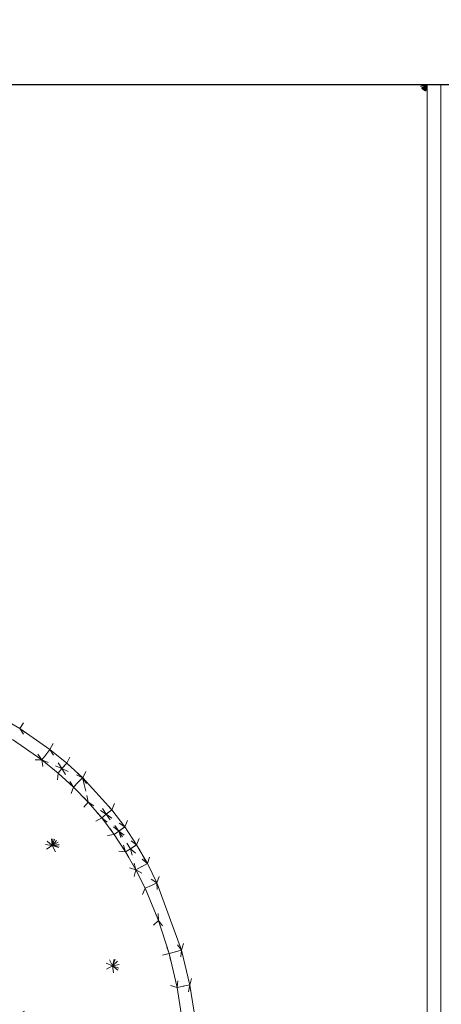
# Model space of a CAD drawing. Header units: millimetres. Extents: x 1700 to 4670, y 990 to 3874.
# Tile 77 of 110: x 3239.43 to 3245.62, y 1844.93 to 1859.36. Entities that reach past the tile are written whole.
import ezdxf

# ---------------------------------------------------------------- set-up
doc = ezdxf.new("R2010")
doc.units = ezdxf.units.MM
doc.linetypes.add('Wipeout_Contour', pattern=[1000, 0, -1000])
for name, color, linetype in [('Nowe_210-A Pomieszczenia', 7, 'Continuous'), ('Nowe_320-W Umeblowanie', 252, 'Continuous'), ('Nowe_420-K Ściany', 7, 'Continuous')]:
    doc.layers.add(name, color=color, linetype=linetype)
doc.layers.add('Nowe_320-W Umeblowanie_Nr_pióra__2', color=252, linetype='Continuous', lineweight=13)
doc.layers.add('Nowe_420-K Ściany_Nr_pióra__27', color=7, linetype='Continuous', lineweight=25)

msp = doc.modelspace()

# ---------------------------------------------------------------- linework, layer by layer
at = {"layer": 'Nowe_210-A Pomieszczenia', "color": 252, "linetype": 'Continuous', "lineweight": 0, "flags": 128}
msp.add_lwpolyline([(3115.786, 1733.407), (3372.286, 1733.407), (3372.286, 1858.407), (3115.786, 1858.407)], close=True, dxfattribs=at)
at = {"layer": 'Nowe_320-W Umeblowanie', "color": 252, "linetype": 'Wipeout_Contour', "lineweight": 0, "ltscale": 46530.846452}
msp.add_line((3238.965, 1849.237), (3239.433, 1848.968), dxfattribs=at)
at = {"layer": 'Nowe_320-W Umeblowanie', "color": 252, "linetype": 'Wipeout_Contour', "lineweight": 0, "ltscale": 46553.29134}
for p, q in [((3239.758, 1848.508), (3239.433, 1848.969)), ((3239.329, 1848.805), (3239.758, 1848.508))]:
    msp.add_line(p, q, dxfattribs=at)
at = {"layer": 'Nowe_320-W Umeblowanie', "color": 252, "linetype": 'Wipeout_Contour', "lineweight": 0, "ltscale": 46541.553211}
msp.add_line((3239.433, 1848.968), (3239.875, 1848.66), dxfattribs=at)
at = {"layer": 'Nowe_320-W Umeblowanie', "color": 252, "linetype": 'Wipeout_Contour', "lineweight": 0, "ltscale": 46558.274736}
for p, q in [((3239.433, 1848.968), (3239.758, 1848.508)), ((3239.875, 1848.66), (3239.433, 1848.968)), ((3239.758, 1848.508), (3239.875, 1848.66))]:
    msp.add_line(p, q, dxfattribs=at)
at = {"layer": 'Nowe_320-W Umeblowanie', "color": 252, "linetype": 'Wipeout_Contour', "lineweight": 0, "ltscale": 46548.278968}
for p, q in [((3239.758, 1848.508), (3239.329, 1848.805)), ((3238.429, 1848.523), (3239.758, 1848.508))]:
    msp.add_line(p, q, dxfattribs=at)
at = {"layer": 'Nowe_320-W Umeblowanie', "color": 252, "linetype": 'Wipeout_Contour', "lineweight": 0, "ltscale": 46566.974665}
for p, q in [((3239.875, 1848.66), (3239.758, 1848.508)), ((3240.052, 1848.38), (3239.875, 1848.66)), ((3239.758, 1848.508), (3240.052, 1848.38))]:
    msp.add_line(p, q, dxfattribs=at)
at = {"layer": 'Nowe_320-W Umeblowanie', "color": 252, "linetype": 'Wipeout_Contour', "lineweight": 0, "ltscale": 46550.141326}
msp.add_line((3239.875, 1848.66), (3240.122, 1848.46), dxfattribs=at)
at = {"layer": 'Nowe_320-W Umeblowanie', "color": 252, "linetype": 'Wipeout_Contour', "lineweight": 0, "ltscale": 46569.971427}
for p, q in [((3240.122, 1848.46), (3239.876, 1848.66)), ((3239.876, 1848.66), (3240.052, 1848.38)), ((3240.052, 1848.38), (3240.122, 1848.46))]:
    msp.add_line(p, q, dxfattribs=at)
at = {"layer": 'Nowe_320-W Umeblowanie', "color": 252, "linetype": 'Wipeout_Contour', "lineweight": 0, "ltscale": 46547.942852}
for p, q in [((3239.911, 1847.251), (3238.429, 1848.523)), ((3237.223, 1847.683), (3239.911, 1847.251))]:
    msp.add_line(p, q, dxfattribs=at)
at = {"layer": 'Nowe_320-W Umeblowanie', "color": 252, "linetype": 'Wipeout_Contour', "lineweight": 0, "ltscale": 46561.784929}
for p, q in [((3239.758, 1848.508), (3238.429, 1848.523)), ((3238.429, 1848.523), (3239.911, 1847.251)), ((3239.911, 1847.251), (3239.758, 1848.508))]:
    msp.add_line(p, q, dxfattribs=at)
at = {"layer": 'Nowe_320-W Umeblowanie', "color": 252, "linetype": 'Wipeout_Contour', "lineweight": 0, "ltscale": 46575.607393}
for p, q in [((3239.997, 1848.314), (3239.758, 1848.508)), ((3239.758, 1848.508), (3239.911, 1847.251)), ((3239.911, 1847.251), (3239.997, 1848.314))]:
    msp.add_line(p, q, dxfattribs=at)
at = {"layer": 'Nowe_320-W Umeblowanie', "color": 252, "linetype": 'Wipeout_Contour', "lineweight": 0, "ltscale": 46569.838311}
for p, q in [((3240.052, 1848.38), (3239.758, 1848.508)), ((3239.758, 1848.508), (3239.997, 1848.314)), ((3239.997, 1848.314), (3240.052, 1848.38))]:
    msp.add_line(p, q, dxfattribs=at)
at = {"layer": 'Nowe_320-W Umeblowanie', "color": 252, "linetype": 'Wipeout_Contour', "lineweight": 0, "ltscale": 46576.477822}
for p, q in [((3240.122, 1848.46), (3240.052, 1848.38)), ((3240.356, 1848.247), (3240.122, 1848.46)), ((3240.052, 1848.38), (3240.356, 1848.247))]:
    msp.add_line(p, q, dxfattribs=at)
at = {"layer": 'Nowe_320-W Umeblowanie', "color": 252, "linetype": 'Wipeout_Contour', "lineweight": 0, "ltscale": 46556.487816}
msp.add_line((3240.122, 1848.46), (3240.357, 1848.246), dxfattribs=at)
at = {"layer": 'Nowe_320-W Umeblowanie', "color": 252, "linetype": 'Wipeout_Contour', "lineweight": 0, "ltscale": 46582.047189}
for p, q in [((3239.997, 1848.314), (3239.911, 1847.251)), ((3240.223, 1848.108), (3239.997, 1848.314)), ((3239.911, 1847.251), (3240.223, 1848.108))]:
    msp.add_line(p, q, dxfattribs=at)
at = {"layer": 'Nowe_320-W Umeblowanie', "color": 252, "linetype": 'Wipeout_Contour', "lineweight": 0, "ltscale": 46576.141785}
for p, q in [((3240.052, 1848.38), (3239.997, 1848.314)), ((3239.997, 1848.314), (3240.223, 1848.108)), ((3240.223, 1848.108), (3240.052, 1848.38))]:
    msp.add_line(p, q, dxfattribs=at)
at = {"layer": 'Nowe_320-W Umeblowanie', "color": 252, "linetype": 'Wipeout_Contour', "lineweight": 0, "ltscale": 46579.280259}
for p, q in [((3240.356, 1848.247), (3240.052, 1848.38)), ((3240.052, 1848.38), (3240.223, 1848.108)), ((3240.223, 1848.108), (3240.356, 1848.247))]:
    msp.add_line(p, q, dxfattribs=at)
at = {"layer": 'Nowe_320-W Umeblowanie', "color": 252, "linetype": 'Wipeout_Contour', "lineweight": 0, "ltscale": 62113.275338}
for p, q in [((3240.356, 1848.246), (3240.223, 1848.108)), ((3240.379, 1848.149), (3240.356, 1848.246)), ((3240.437, 1847.89), (3240.379, 1848.149)), ((3240.223, 1848.108), (3240.437, 1847.89))]:
    msp.add_line(p, q, dxfattribs=at)
at = {"layer": 'Nowe_320-W Umeblowanie', "color": 252, "linetype": 'Wipeout_Contour', "lineweight": 0, "ltscale": 46565.886683}
msp.add_line((3240.357, 1848.246), (3240.785, 1847.777), dxfattribs=at)
at = {"layer": 'Nowe_320-W Umeblowanie', "color": 252, "linetype": 'Wipeout_Contour', "lineweight": 0, "ltscale": 62120.439254}
for p, q in [((3240.357, 1848.246), (3240.379, 1848.149)), ((3240.702, 1847.711), (3240.357, 1848.246)), ((3240.379, 1848.149), (3240.437, 1847.89)), ((3240.437, 1847.89), (3240.702, 1847.711))]:
    msp.add_line(p, q, dxfattribs=at)
at = {"layer": 'Nowe_320-W Umeblowanie', "color": 252, "linetype": 'Wipeout_Contour', "lineweight": 0, "ltscale": 46595.052129}
for p, q in [((3240.357, 1848.245), (3240.702, 1847.711)), ((3240.785, 1847.777), (3240.357, 1848.245)), ((3240.702, 1847.711), (3240.785, 1847.777))]:
    msp.add_line(p, q, dxfattribs=at)
at = {"layer": 'Nowe_320-W Umeblowanie', "color": 252, "linetype": 'Wipeout_Contour', "lineweight": 0, "ltscale": 46587.930563}
for p, q in [((3240.223, 1848.108), (3239.911, 1847.251)), ((3240.437, 1847.89), (3240.223, 1848.108)), ((3239.911, 1847.251), (3240.437, 1847.89))]:
    msp.add_line(p, q, dxfattribs=at)
at = {"layer": 'Nowe_320-W Umeblowanie', "color": 252, "linetype": 'Wipeout_Contour', "lineweight": 0, "ltscale": 46593.932432}
for p, q in [((3240.437, 1847.89), (3239.911, 1847.251)), ((3240.636, 1847.658), (3240.437, 1847.89)), ((3239.911, 1847.251), (3240.636, 1847.658))]:
    msp.add_line(p, q, dxfattribs=at)
at = {"layer": 'Nowe_320-W Umeblowanie', "color": 252, "linetype": 'Wipeout_Contour', "lineweight": 0, "ltscale": 46597.463488}
for p, q in [((3240.702, 1847.711), (3240.437, 1847.89)), ((3240.437, 1847.89), (3240.636, 1847.658)), ((3240.636, 1847.658), (3240.702, 1847.711))]:
    msp.add_line(p, q, dxfattribs=at)
at = {"layer": 'Nowe_320-W Umeblowanie', "color": 252, "linetype": 'Wipeout_Contour', "lineweight": 0, "ltscale": 46603.671507}
for p, q in [((3240.702, 1847.711), (3240.636, 1847.658)), ((3240.887, 1847.464), (3240.702, 1847.711)), ((3240.636, 1847.658), (3240.887, 1847.464))]:
    msp.add_line(p, q, dxfattribs=at)
at = {"layer": 'Nowe_320-W Umeblowanie', "color": 252, "linetype": 'Wipeout_Contour', "lineweight": 0, "ltscale": 46604.375187}
for p, q in [((3240.785, 1847.777), (3240.702, 1847.711)), ((3240.702, 1847.711), (3240.974, 1847.525)), ((3240.974, 1847.525), (3240.785, 1847.777))]:
    msp.add_line(p, q, dxfattribs=at)
at = {"layer": 'Nowe_320-W Umeblowanie', "color": 252, "linetype": 'Wipeout_Contour', "lineweight": 0, "ltscale": 46607.145504}
for p, q in [((3240.974, 1847.525), (3240.702, 1847.711)), ((3240.702, 1847.711), (3240.887, 1847.464)), ((3240.887, 1847.464), (3240.974, 1847.525))]:
    msp.add_line(p, q, dxfattribs=at)
at = {"layer": 'Nowe_320-W Umeblowanie', "color": 252, "linetype": 'Wipeout_Contour', "lineweight": 0, "ltscale": 46575.264239}
msp.add_line((3240.785, 1847.777), (3240.974, 1847.525), dxfattribs=at)
at = {"layer": 'Nowe_320-W Umeblowanie', "color": 252, "linetype": 'Wipeout_Contour', "lineweight": 0, "ltscale": 46562.225479}
for p, q in [((3239.911, 1847.251), (3237.223, 1847.683)), ((3238.624, 1846.445), (3239.911, 1847.251))]:
    msp.add_line(p, q, dxfattribs=at)
at = {"layer": 'Nowe_320-W Umeblowanie', "color": 252, "linetype": 'Wipeout_Contour', "lineweight": 0, "ltscale": 46599.960545}
for p, q in [((3240.636, 1847.658), (3239.911, 1847.251)), ((3240.818, 1847.416), (3240.636, 1847.658)), ((3239.911, 1847.251), (3240.818, 1847.416))]:
    msp.add_line(p, q, dxfattribs=at)
at = {"layer": 'Nowe_320-W Umeblowanie', "color": 252, "linetype": 'Wipeout_Contour', "lineweight": 0, "ltscale": 46606.430763}
for p, q in [((3240.636, 1847.658), (3240.818, 1847.416)), ((3240.887, 1847.464), (3240.636, 1847.658)), ((3240.818, 1847.416), (3240.887, 1847.464))]:
    msp.add_line(p, q, dxfattribs=at)
at = {"layer": 'Nowe_320-W Umeblowanie', "color": 252, "linetype": 'Wipeout_Contour', "lineweight": 0, "ltscale": 46605.785417}
for p, q in [((3240.818, 1847.416), (3239.911, 1847.251)), ((3240.985, 1847.162), (3240.818, 1847.416)), ((3239.911, 1847.251), (3240.985, 1847.162))]:
    msp.add_line(p, q, dxfattribs=at)
at = {"layer": 'Nowe_320-W Umeblowanie', "color": 252, "linetype": 'Wipeout_Contour', "lineweight": 0, "ltscale": 46612.101607}
for p, q in [((3240.887, 1847.464), (3240.818, 1847.416)), ((3240.818, 1847.416), (3240.985, 1847.162)), ((3240.985, 1847.162), (3240.887, 1847.464))]:
    msp.add_line(p, q, dxfattribs=at)
at = {"layer": 'Nowe_320-W Umeblowanie', "color": 252, "linetype": 'Wipeout_Contour', "lineweight": 0, "ltscale": 46613.37784}
for p, q in [((3240.974, 1847.525), (3240.887, 1847.464)), ((3240.887, 1847.464), (3241.147, 1847.262)), ((3241.147, 1847.262), (3240.974, 1847.525))]:
    msp.add_line(p, q, dxfattribs=at)
at = {"layer": 'Nowe_320-W Umeblowanie', "color": 252, "linetype": 'Wipeout_Contour', "lineweight": 0, "ltscale": 46615.583313}
for p, q in [((3241.057, 1847.206), (3240.887, 1847.464)), ((3240.887, 1847.464), (3240.985, 1847.162)), ((3240.985, 1847.162), (3241.057, 1847.206))]:
    msp.add_line(p, q, dxfattribs=at)
at = {"layer": 'Nowe_320-W Umeblowanie', "color": 252, "linetype": 'Wipeout_Contour', "lineweight": 0, "ltscale": 46616.117052}
for p, q in [((3241.147, 1847.262), (3240.887, 1847.464)), ((3240.887, 1847.464), (3241.057, 1847.206)), ((3241.057, 1847.206), (3241.147, 1847.262))]:
    msp.add_line(p, q, dxfattribs=at)
at = {"layer": 'Nowe_320-W Umeblowanie', "color": 252, "linetype": 'Wipeout_Contour', "lineweight": 0, "ltscale": 46581.321315}
msp.add_line((3240.974, 1847.525), (3241.148, 1847.261), dxfattribs=at)
at = {"layer": 'Nowe_320-W Umeblowanie', "color": 252, "linetype": 'Wipeout_Contour', "lineweight": 0, "ltscale": 46622.211304}
for p, q in [((3241.147, 1847.262), (3241.057, 1847.206)), ((3241.304, 1846.988), (3241.147, 1847.262)), ((3241.057, 1847.206), (3241.304, 1846.988))]:
    msp.add_line(p, q, dxfattribs=at)
at = {"layer": 'Nowe_320-W Umeblowanie', "color": 252, "linetype": 'Wipeout_Contour', "lineweight": 0, "ltscale": 46587.259462}
msp.add_line((3241.148, 1847.261), (3241.305, 1846.988), dxfattribs=at)
at = {"layer": 'Nowe_320-W Umeblowanie', "color": 252, "linetype": 'Wipeout_Contour', "lineweight": 0, "ltscale": 46603.816477}
for p, q in [((3239.911, 1847.251), (3238.624, 1846.445)), ((3240.794, 1845.488), (3239.911, 1847.251)), ((3238.624, 1846.445), (3240.794, 1845.488))]:
    msp.add_line(p, q, dxfattribs=at)
at = {"layer": 'Nowe_320-W Umeblowanie', "color": 252, "linetype": 'Wipeout_Contour', "lineweight": 0, "ltscale": 46620.313995}
for p, q in [((3241.137, 1846.898), (3239.911, 1847.251)), ((3239.911, 1847.251), (3240.794, 1845.488)), ((3240.794, 1845.488), (3241.137, 1846.898))]:
    msp.add_line(p, q, dxfattribs=at)
at = {"layer": 'Nowe_320-W Umeblowanie', "color": 252, "linetype": 'Wipeout_Contour', "lineweight": 0, "ltscale": 46611.238021}
for p, q in [((3240.985, 1847.162), (3239.911, 1847.251)), ((3239.911, 1847.251), (3241.137, 1846.898)), ((3241.137, 1846.898), (3240.985, 1847.162))]:
    msp.add_line(p, q, dxfattribs=at)
at = {"layer": 'Nowe_320-W Umeblowanie', "color": 252, "linetype": 'Wipeout_Contour', "lineweight": 0, "ltscale": 46620.706625}
for p, q in [((3241.057, 1847.206), (3240.985, 1847.162)), ((3240.985, 1847.162), (3241.137, 1846.898)), ((3241.137, 1846.898), (3241.057, 1847.206))]:
    msp.add_line(p, q, dxfattribs=at)
at = {"layer": 'Nowe_320-W Umeblowanie', "color": 252, "linetype": 'Wipeout_Contour', "lineweight": 0, "ltscale": 46624.756452}
for p, q in [((3241.305, 1846.988), (3241.057, 1847.206)), ((3241.057, 1847.206), (3241.137, 1846.898)), ((3241.137, 1846.898), (3241.305, 1846.988))]:
    msp.add_line(p, q, dxfattribs=at)
at = {"layer": 'Nowe_320-W Umeblowanie', "color": 252, "linetype": 'Wipeout_Contour', "lineweight": 0, "ltscale": 46630.500229}
for p, q in [((3241.305, 1846.988), (3241.137, 1846.898)), ((3241.446, 1846.706), (3241.305, 1846.988)), ((3241.137, 1846.898), (3241.446, 1846.706))]:
    msp.add_line(p, q, dxfattribs=at)
at = {"layer": 'Nowe_320-W Umeblowanie', "color": 252, "linetype": 'Wipeout_Contour', "lineweight": 0, "ltscale": 46593.064621}
msp.add_line((3241.305, 1846.988), (3241.446, 1846.706), dxfattribs=at)
at = {"layer": 'Nowe_320-W Umeblowanie', "color": 252, "linetype": 'Wipeout_Contour', "lineweight": 0, "ltscale": 46634.858214}
for p, q in [((3241.137, 1846.898), (3240.794, 1845.488)), ((3241.274, 1846.626), (3241.137, 1846.898)), ((3240.794, 1845.488), (3241.274, 1846.626))]:
    msp.add_line(p, q, dxfattribs=at)
at = {"layer": 'Nowe_320-W Umeblowanie', "color": 252, "linetype": 'Wipeout_Contour', "lineweight": 0, "ltscale": 46632.848781}
for p, q in [((3241.137, 1846.898), (3241.274, 1846.626)), ((3241.446, 1846.706), (3241.137, 1846.898)), ((3241.274, 1846.626), (3241.446, 1846.706))]:
    msp.add_line(p, q, dxfattribs=at)
at = {"layer": 'Nowe_320-W Umeblowanie', "color": 252, "linetype": 'Wipeout_Contour', "lineweight": 0, "ltscale": 46639.386314}
for p, q in [((3241.446, 1846.706), (3241.274, 1846.626)), ((3241.468, 1846.156), (3241.446, 1846.706)), ((3241.274, 1846.626), (3241.468, 1846.156))]:
    msp.add_line(p, q, dxfattribs=at)
at = {"layer": 'Nowe_320-W Umeblowanie', "color": 252, "linetype": 'Wipeout_Contour', "lineweight": 0, "ltscale": 46604.839852}
msp.add_line((3241.446, 1846.706), (3241.807, 1845.72), dxfattribs=at)
at = {"layer": 'Nowe_320-W Umeblowanie', "color": 252, "linetype": 'Wipeout_Contour', "lineweight": 0, "ltscale": 46650.112193}
for p, q in [((3241.807, 1845.72), (3241.446, 1846.706)), ((3241.446, 1846.706), (3241.468, 1846.156)), ((3241.468, 1846.156), (3241.807, 1845.72))]:
    msp.add_line(p, q, dxfattribs=at)
at = {"layer": 'Nowe_320-W Umeblowanie', "color": 252, "linetype": 'Wipeout_Contour', "lineweight": 0, "ltscale": 46642.231147}
for p, q in [((3241.274, 1846.626), (3240.794, 1845.488)), ((3241.468, 1846.156), (3241.274, 1846.626)), ((3240.794, 1845.488), (3241.468, 1846.156))]:
    msp.add_line(p, q, dxfattribs=at)
at = {"layer": 'Nowe_320-W Umeblowanie', "color": 252, "linetype": 'Wipeout_Contour', "lineweight": 0, "ltscale": 46615.665029}
for p, q in [((3240.794, 1845.488), (3238.624, 1846.445)), ((3239.413, 1844.782), (3240.794, 1845.488))]:
    msp.add_line(p, q, dxfattribs=at)
at = {"layer": 'Nowe_320-W Umeblowanie', "color": 252, "linetype": 'Wipeout_Contour', "lineweight": 0, "ltscale": 46651.061041}
for p, q in [((3241.468, 1846.156), (3240.794, 1845.488)), ((3241.623, 1845.669), (3241.468, 1846.156)), ((3240.794, 1845.488), (3241.623, 1845.669))]:
    msp.add_line(p, q, dxfattribs=at)
at = {"layer": 'Nowe_320-W Umeblowanie', "color": 252, "linetype": 'Wipeout_Contour', "lineweight": 0, "ltscale": 46657.886338}
for p, q in [((3241.468, 1846.156), (3241.623, 1845.669)), ((3241.807, 1845.72), (3241.468, 1846.156)), ((3241.623, 1845.669), (3241.807, 1845.72))]:
    msp.add_line(p, q, dxfattribs=at)
at = {"layer": 'Nowe_320-W Umeblowanie', "color": 252, "linetype": 'Wipeout_Contour', "lineweight": 0, "ltscale": 46665.5226}
for p, q in [((3241.807, 1845.72), (3241.623, 1845.669)), ((3241.74, 1845.172), (3241.807, 1845.72)), ((3241.623, 1845.669), (3241.74, 1845.172))]:
    msp.add_line(p, q, dxfattribs=at)
at = {"layer": 'Nowe_320-W Umeblowanie', "color": 252, "linetype": 'Wipeout_Contour', "lineweight": 0, "ltscale": 46671.523711}
for p, q in [((3241.807, 1845.72), (3241.74, 1845.172)), ((3241.927, 1845.209), (3241.807, 1845.72)), ((3241.74, 1845.172), (3241.927, 1845.209))]:
    msp.add_line(p, q, dxfattribs=at)
at = {"layer": 'Nowe_320-W Umeblowanie', "color": 252, "linetype": 'Wipeout_Contour', "lineweight": 0, "ltscale": 46618.035622}
msp.add_line((3241.807, 1845.72), (3241.927, 1845.208), dxfattribs=at)
at = {"layer": 'Nowe_320-W Umeblowanie', "color": 252, "linetype": 'Wipeout_Contour', "lineweight": 0, "ltscale": 46659.063319}
for p, q in [((3241.623, 1845.669), (3240.794, 1845.488)), ((3241.74, 1845.172), (3241.623, 1845.669)), ((3240.794, 1845.488), (3241.74, 1845.172))]:
    msp.add_line(p, q, dxfattribs=at)
at = {"layer": 'Nowe_320-W Umeblowanie', "color": 252, "linetype": 'Wipeout_Contour', "lineweight": 0, "ltscale": 46652.778958}
for p, q in [((3240.794, 1845.488), (3239.413, 1844.782)), ((3241.083, 1843.501), (3240.794, 1845.488))]:
    msp.add_line(p, q, dxfattribs=at)
at = {"layer": 'Nowe_320-W Umeblowanie', "color": 252, "linetype": 'Wipeout_Contour', "lineweight": 0, "ltscale": 46672.723821}
for p, q in [((3240.794, 1845.488), (3241.083, 1843.501)), ((3241.821, 1844.666), (3240.794, 1845.488))]:
    msp.add_line(p, q, dxfattribs=at)
at = {"layer": 'Nowe_320-W Umeblowanie', "color": 252, "linetype": 'Wipeout_Contour', "lineweight": 0, "ltscale": 46666.863203}
for p, q in [((3240.794, 1845.488), (3241.821, 1844.666)), ((3241.74, 1845.172), (3240.794, 1845.488)), ((3241.821, 1844.666), (3241.74, 1845.172))]:
    msp.add_line(p, q, dxfattribs=at)
at = {"layer": 'Nowe_320-W Umeblowanie', "color": 252, "linetype": 'Wipeout_Contour', "lineweight": 0, "ltscale": 46677.631785}
for p, q in [((3241.927, 1845.209), (3241.74, 1845.172)), ((3241.74, 1845.172), (3241.821, 1844.666)), ((3241.821, 1844.666), (3241.927, 1845.209))]:
    msp.add_line(p, q, dxfattribs=at)
at = {"layer": 'Nowe_320-W Umeblowanie', "color": 252, "linetype": 'Wipeout_Contour', "lineweight": 0, "ltscale": 46683.210014}
for p, q in [((3241.927, 1845.209), (3241.821, 1844.666)), ((3242.01, 1844.69), (3241.927, 1845.209))]:
    msp.add_line(p, q, dxfattribs=at)
at = {"layer": 'Nowe_320-W Umeblowanie', "color": 252, "linetype": 'Wipeout_Contour', "lineweight": 0, "ltscale": 46626.081336}
msp.add_line((3241.927, 1845.208), (3242.01, 1844.689), dxfattribs=at)
at = {"layer": 'Nowe_320-W Umeblowanie_Nr_pióra__2', "color": 252, "linetype": 'Continuous', "lineweight": 13}
for p, q in [((3239.433, 1848.968), (3238.965, 1849.237)), ((3239.433, 1848.968), (3238.965, 1849.237)), ((3239.875, 1848.66), (3239.433, 1848.968)), ((3239.875, 1848.66), (3239.433, 1848.968)), ((3239.758, 1848.508), (3239.329, 1848.805)), ((3239.758, 1848.508), (3239.329, 1848.805)), ((3240.122, 1848.46), (3239.875, 1848.66)), ((3240.122, 1848.46), (3239.875, 1848.66)), ((3239.997, 1848.314), (3239.758, 1848.508)), ((3239.997, 1848.314), (3239.758, 1848.508)), ((3240.357, 1848.246), (3240.122, 1848.46)), ((3240.357, 1848.246), (3240.122, 1848.46)), ((3240.223, 1848.108), (3239.997, 1848.314)), ((3240.223, 1848.108), (3239.997, 1848.314)), ((3240.785, 1847.777), (3240.357, 1848.246)), ((3240.785, 1847.777), (3240.357, 1848.246)), ((3240.437, 1847.89), (3240.223, 1848.108)), ((3240.437, 1847.89), (3240.223, 1848.108)), ((3240.636, 1847.658), (3240.437, 1847.89)), ((3240.636, 1847.658), (3240.437, 1847.89)), ((3240.974, 1847.525), (3240.785, 1847.777)), ((3240.974, 1847.525), (3240.785, 1847.777)), ((3240.818, 1847.416), (3240.636, 1847.658)), ((3240.818, 1847.416), (3240.636, 1847.658)), ((3240.985, 1847.162), (3240.818, 1847.416)), ((3240.985, 1847.162), (3240.818, 1847.416)), ((3241.148, 1847.261), (3240.974, 1847.525)), ((3241.148, 1847.261), (3240.974, 1847.525)), ((3241.305, 1846.988), (3241.148, 1847.261)), ((3241.305, 1846.988), (3241.148, 1847.261)), ((3241.137, 1846.898), (3240.985, 1847.162)), ((3241.137, 1846.898), (3240.985, 1847.162)), ((3241.446, 1846.706), (3241.305, 1846.988)), ((3241.446, 1846.706), (3241.305, 1846.988)), ((3241.274, 1846.626), (3241.137, 1846.898)), ((3241.274, 1846.626), (3241.137, 1846.898)), ((3241.807, 1845.72), (3241.446, 1846.706)), ((3241.807, 1845.72), (3241.446, 1846.706)), ((3241.468, 1846.156), (3241.274, 1846.626)), ((3241.468, 1846.156), (3241.274, 1846.626)), ((3241.623, 1845.669), (3241.468, 1846.156)), ((3241.623, 1845.669), (3241.468, 1846.156)), ((3241.927, 1845.208), (3241.807, 1845.72)), ((3241.927, 1845.208), (3241.807, 1845.72)), ((3241.74, 1845.172), (3241.623, 1845.669)), ((3241.74, 1845.172), (3241.623, 1845.669)), ((3241.821, 1844.666), (3241.74, 1845.172)), ((3241.821, 1844.666), (3241.74, 1845.172)), ((3242.01, 1844.689), (3241.927, 1845.208)), ((3242.01, 1844.689), (3241.927, 1845.208))]:
    msp.add_line(p, q, dxfattribs=at)

# ---------------------------------------------------------------- next in the draw order: wipeouts: each hides what was drawn before it
at = {"color": 252, "linetype": 'Wipeout_Contour', "lineweight": 0, "ltscale": 59351.679518}
msp.add_wipeout([(3073.786, 1887.407), (3073.786, 1858.407), (3265.786, 1858.407), (3265.786, 1887.407)], dxfattribs=at).dxf.layer = 'Nowe_420-K Ściany'

# ---------------------------------------------------------------- next in the draw order: linework, layer by layer
at = {"layer": 'Nowe_320-W Umeblowanie', "color": 252, "linetype": 'Wipeout_Contour', "lineweight": 0, "ltscale": 45981.611732}
for p, q in [((3245.409, 1858.407), (3200.817, 1858.407)), ((3214.867, 1849.515), (3245.409, 1858.407))]:
    msp.add_line(p, q, dxfattribs=at)
at = {"layer": 'Nowe_320-W Umeblowanie', "color": 252, "linetype": 'Wipeout_Contour', "lineweight": 0, "ltscale": 46164.064634}
for p, q in [((3245.409, 1858.407), (3200.817, 1858.407)), ((3200.817, 1858.407), (3245.408, 1858.407)), ((3245.408, 1858.407), (3245.409, 1858.407))]:
    msp.add_line(p, q, dxfattribs=at)
at = {"layer": 'Nowe_320-W Umeblowanie', "color": 252, "linetype": 'Wipeout_Contour', "lineweight": 0, "ltscale": 46156.94489}
for p, q in [((3245.409, 1858.407), (3214.867, 1849.515)), ((3215.871, 1849.247), (3245.409, 1858.407))]:
    msp.add_line(p, q, dxfattribs=at)
at = {"layer": 'Nowe_320-W Umeblowanie', "color": 252, "linetype": 'Wipeout_Contour', "lineweight": 0, "ltscale": 46282.620527}
for p, q in [((3245.409, 1858.407), (3215.871, 1849.247)), ((3230.829, 1849.176), (3245.409, 1858.407))]:
    msp.add_line(p, q, dxfattribs=at)
at = {"layer": 'Nowe_320-W Umeblowanie', "color": 252, "linetype": 'Wipeout_Contour', "lineweight": 0, "ltscale": 46405.965671}
for p, q in [((3245.409, 1858.407), (3230.829, 1849.176)), ((3231.869, 1849.435), (3245.409, 1858.407))]:
    msp.add_line(p, q, dxfattribs=at)
at = {"layer": 'Nowe_320-W Umeblowanie', "color": 252, "linetype": 'Wipeout_Contour', "lineweight": 0, "ltscale": 46415.780156}
for p, q in [((3245.409, 1858.407), (3231.869, 1849.435)), ((3232.391, 1849.555), (3245.409, 1858.407))]:
    msp.add_line(p, q, dxfattribs=at)
at = {"layer": 'Nowe_320-W Umeblowanie', "color": 252, "linetype": 'Wipeout_Contour', "lineweight": 0, "ltscale": 46422.462243}
for p, q in [((3245.409, 1858.407), (3232.391, 1849.555)), ((3232.915, 1849.668), (3245.409, 1858.407))]:
    msp.add_line(p, q, dxfattribs=at)
at = {"layer": 'Nowe_320-W Umeblowanie', "color": 252, "linetype": 'Wipeout_Contour', "lineweight": 0, "ltscale": 46429.096288}
for p, q in [((3245.409, 1858.407), (3232.915, 1849.668)), ((3233.413, 1849.767), (3245.409, 1858.407))]:
    msp.add_line(p, q, dxfattribs=at)
at = {"layer": 'Nowe_320-W Umeblowanie', "color": 252, "linetype": 'Wipeout_Contour', "lineweight": 0, "ltscale": 46435.703654}
for p, q in [((3245.409, 1858.407), (3233.413, 1849.767)), ((3233.914, 1849.855), (3245.409, 1858.407))]:
    msp.add_line(p, q, dxfattribs=at)
at = {"layer": 'Nowe_320-W Umeblowanie', "color": 252, "linetype": 'Wipeout_Contour', "lineweight": 0, "ltscale": 46446.028822}
for p, q in [((3245.409, 1858.407), (3233.914, 1849.855)), ((3234.915, 1849.98), (3245.409, 1858.407))]:
    msp.add_line(p, q, dxfattribs=at)
at = {"layer": 'Nowe_320-W Umeblowanie', "color": 252, "linetype": 'Wipeout_Contour', "lineweight": 0, "ltscale": 46460.708721}
for p, q in [((3245.409, 1858.407), (3234.915, 1849.98)), ((3235.923, 1850.012), (3245.409, 1858.407))]:
    msp.add_line(p, q, dxfattribs=at)
at = {"layer": 'Nowe_320-W Umeblowanie', "color": 252, "linetype": 'Wipeout_Contour', "lineweight": 0, "ltscale": 46472.601092}
for p, q in [((3245.409, 1858.407), (3235.923, 1850.012)), ((3236.437, 1849.981), (3245.409, 1858.407))]:
    msp.add_line(p, q, dxfattribs=at)
at = {"layer": 'Nowe_320-W Umeblowanie', "color": 252, "linetype": 'Wipeout_Contour', "lineweight": 0, "ltscale": 46481.188787}
for p, q in [((3245.409, 1858.407), (3236.437, 1849.981)), ((3236.947, 1849.914), (3245.409, 1858.407))]:
    msp.add_line(p, q, dxfattribs=at)
at = {"layer": 'Nowe_320-W Umeblowanie', "color": 252, "linetype": 'Wipeout_Contour', "lineweight": 0, "ltscale": 46487.941636}
for p, q in [((3245.409, 1858.407), (3236.947, 1849.914)), ((3237.207, 1849.865), (3245.409, 1858.407))]:
    msp.add_line(p, q, dxfattribs=at)
at = {"layer": 'Nowe_320-W Umeblowanie', "color": 252, "linetype": 'Wipeout_Contour', "lineweight": 0, "ltscale": 46492.658738}
for p, q in [((3245.409, 1858.407), (3237.207, 1849.865)), ((3237.465, 1849.806), (3245.409, 1858.407))]:
    msp.add_line(p, q, dxfattribs=at)
at = {"layer": 'Nowe_320-W Umeblowanie', "color": 252, "linetype": 'Wipeout_Contour', "lineweight": 0, "ltscale": 46497.465299}
for p, q in [((3245.409, 1858.407), (3237.465, 1849.806)), ((3237.72, 1849.736), (3245.409, 1858.407))]:
    msp.add_line(p, q, dxfattribs=at)
at = {"layer": 'Nowe_320-W Umeblowanie', "color": 252, "linetype": 'Wipeout_Contour', "lineweight": 0, "ltscale": 46502.353335}
for p, q in [((3245.409, 1858.407), (3237.72, 1849.736)), ((3237.973, 1849.657), (3245.409, 1858.407))]:
    msp.add_line(p, q, dxfattribs=at)
at = {"layer": 'Nowe_320-W Umeblowanie', "color": 252, "linetype": 'Wipeout_Contour', "lineweight": 0, "ltscale": 46515.088087}
for p, q in [((3245.409, 1858.407), (3237.973, 1849.657)), ((3238.965, 1849.237), (3245.409, 1858.407))]:
    msp.add_line(p, q, dxfattribs=at)
at = {"layer": 'Nowe_320-W Umeblowanie', "color": 252, "linetype": 'Wipeout_Contour', "lineweight": 0, "ltscale": 46530.846452}
for p, q in [((3245.409, 1858.407), (3238.965, 1849.237)), ((3239.433, 1848.968), (3245.409, 1858.407))]:
    msp.add_line(p, q, dxfattribs=at)
at = {"layer": 'Nowe_320-W Umeblowanie', "color": 252, "linetype": 'Wipeout_Contour', "lineweight": 0, "ltscale": 46541.553211}
for p, q in [((3245.409, 1858.407), (3239.433, 1848.968)), ((3239.875, 1848.66), (3245.409, 1858.407))]:
    msp.add_line(p, q, dxfattribs=at)
at = {"layer": 'Nowe_320-W Umeblowanie', "color": 252, "linetype": 'Wipeout_Contour', "lineweight": 0, "ltscale": 46550.141326}
for p, q in [((3245.409, 1858.407), (3239.875, 1848.66)), ((3240.122, 1848.46), (3245.409, 1858.407))]:
    msp.add_line(p, q, dxfattribs=at)
at = {"layer": 'Nowe_320-W Umeblowanie', "color": 252, "linetype": 'Wipeout_Contour', "lineweight": 0, "ltscale": 46556.487816}
for p, q in [((3245.409, 1858.407), (3240.122, 1848.46)), ((3240.357, 1848.246), (3245.409, 1858.407))]:
    msp.add_line(p, q, dxfattribs=at)
at = {"layer": 'Nowe_320-W Umeblowanie', "color": 252, "linetype": 'Wipeout_Contour', "lineweight": 0, "ltscale": 46565.886683}
for p, q in [((3245.409, 1858.407), (3240.357, 1848.246)), ((3240.785, 1847.777), (3245.409, 1858.407))]:
    msp.add_line(p, q, dxfattribs=at)
at = {"layer": 'Nowe_320-W Umeblowanie', "color": 252, "linetype": 'Wipeout_Contour', "lineweight": 0, "ltscale": 46575.264239}
for p, q in [((3245.409, 1858.407), (3240.785, 1847.777)), ((3240.974, 1847.525), (3245.409, 1858.407))]:
    msp.add_line(p, q, dxfattribs=at)
at = {"layer": 'Nowe_320-W Umeblowanie', "color": 252, "linetype": 'Wipeout_Contour', "lineweight": 0, "ltscale": 46581.321315}
for p, q in [((3245.409, 1858.407), (3240.974, 1847.525)), ((3241.148, 1847.261), (3245.409, 1858.407))]:
    msp.add_line(p, q, dxfattribs=at)
at = {"layer": 'Nowe_320-W Umeblowanie', "color": 252, "linetype": 'Wipeout_Contour', "lineweight": 0, "ltscale": 46587.259462}
for p, q in [((3245.409, 1858.407), (3241.148, 1847.261)), ((3241.305, 1846.988), (3245.409, 1858.407))]:
    msp.add_line(p, q, dxfattribs=at)
at = {"layer": 'Nowe_320-W Umeblowanie', "color": 252, "linetype": 'Wipeout_Contour', "lineweight": 0, "ltscale": 46593.064621}
for p, q in [((3245.409, 1858.407), (3241.305, 1846.988)), ((3241.446, 1846.706), (3245.409, 1858.407))]:
    msp.add_line(p, q, dxfattribs=at)
at = {"layer": 'Nowe_320-W Umeblowanie', "color": 252, "linetype": 'Wipeout_Contour', "lineweight": 0, "ltscale": 46604.839852}
for p, q in [((3245.409, 1858.407), (3241.446, 1846.706)), ((3241.807, 1845.72), (3245.409, 1858.407))]:
    msp.add_line(p, q, dxfattribs=at)
at = {"layer": 'Nowe_320-W Umeblowanie', "color": 252, "linetype": 'Wipeout_Contour', "lineweight": 0, "ltscale": 46618.035622}
for p, q in [((3245.409, 1858.407), (3241.807, 1845.72)), ((3241.927, 1845.208), (3245.409, 1858.407))]:
    msp.add_line(p, q, dxfattribs=at)
at = {"layer": 'Nowe_320-W Umeblowanie', "color": 252, "linetype": 'Wipeout_Contour', "lineweight": 0, "ltscale": 46626.081336}
for p, q in [((3245.409, 1858.407), (3241.927, 1845.208)), ((3242.01, 1844.689), (3245.409, 1858.407))]:
    msp.add_line(p, q, dxfattribs=at)
at = {"layer": 'Nowe_320-W Umeblowanie', "color": 252, "linetype": 'Wipeout_Contour', "lineweight": 0, "ltscale": 46633.578492}
for p, q in [((3245.409, 1858.407), (3242.01, 1844.689)), ((3242.057, 1844.174), (3245.409, 1858.407))]:
    msp.add_line(p, q, dxfattribs=at)
at = {"layer": 'Nowe_320-W Umeblowanie', "color": 252, "linetype": 'Wipeout_Contour', "lineweight": 0, "ltscale": 46640.51846}
for p, q in [((3245.409, 1858.407), (3242.057, 1844.174)), ((3242.069, 1843.656), (3245.409, 1858.407))]:
    msp.add_line(p, q, dxfattribs=at)
at = {"layer": 'Nowe_320-W Umeblowanie', "color": 252, "linetype": 'Wipeout_Contour', "lineweight": 0, "ltscale": 46770.948993}
for p, q in [((3245.409, 1858.407), (3242.069, 1843.656)), ((3245.409, 1827.415), (3245.409, 1858.407))]:
    msp.add_line(p, q, dxfattribs=at)
at = {"layer": 'Nowe_320-W Umeblowanie', "color": 252, "linetype": 'Wipeout_Contour', "lineweight": 0, "ltscale": 46902.562933}
for p, q in [((3245.609, 1858.407), (3245.409, 1827.415)), ((3245.609, 1827.415), (3245.609, 1858.407))]:
    msp.add_line(p, q, dxfattribs=at)
at = {"layer": 'Nowe_320-W Umeblowanie', "color": 252, "linetype": 'Wipeout_Contour', "lineweight": 0, "ltscale": 46707.179489}
for p, q in [((3245.409, 1858.407), (3245.409, 1827.415)), ((3245.409, 1827.415), (3245.609, 1858.407)), ((3245.609, 1858.407), (3245.409, 1858.407))]:
    msp.add_line(p, q, dxfattribs=at)
at = {"layer": 'Nowe_320-W Umeblowanie_Nr_pióra__2', "color": 252, "linetype": 'Continuous', "lineweight": 13}
for p, q in [((3200.817, 1858.407), (3245.409, 1858.407)), ((3200.817, 1858.407), (3245.409, 1858.407)), ((3245.409, 1858.407), (3245.409, 1827.415)), ((3245.409, 1858.407), (3245.609, 1858.407)), ((3245.409, 1858.407), (3245.409, 1827.415)), ((3245.409, 1858.407), (3245.609, 1858.407)), ((3245.609, 1858.407), (3245.609, 1827.415)), ((3245.609, 1858.407), (3245.609, 1827.415))]:
    msp.add_line(p, q, dxfattribs=at)
at = {"layer": 'Nowe_420-K Ściany_Nr_pióra__27', "color": 252, "linetype": 'Continuous', "lineweight": 25, "flags": 128}
msp.add_lwpolyline([(3115.786, 1858.407), (3265.786, 1858.407)], dxfattribs=at)

doc.saveas('drawing.dxf')
